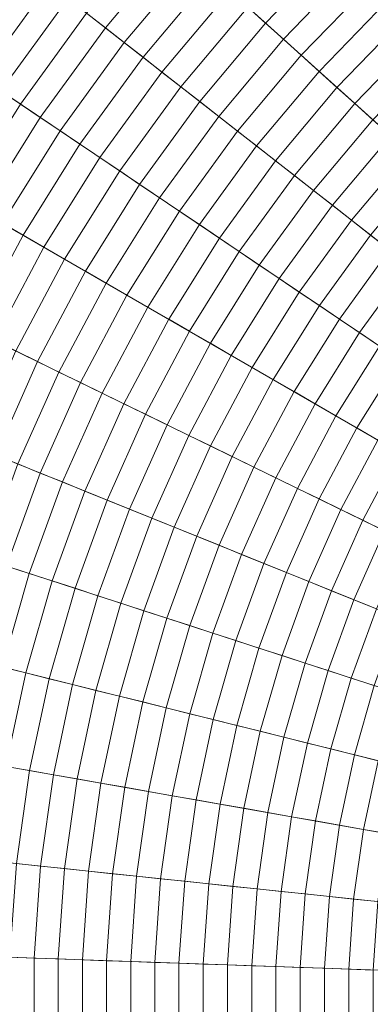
# Model space of a CAD drawing. Header units: centimetres. Extents: x -3.01 to 4.18, y -5.46 to 1.74.
# Tile 182 of 256: x -1 to -0.58, y -1.86 to -0.69. Entities that reach past the tile are written whole.
import ezdxf

# ---------------------------------------------------------------- set-up
doc = ezdxf.new("R2010")
doc.units = ezdxf.units.CM
doc.header["$LTSCALE"] = 2.54
doc.layers.add('Lucido design-1', color=7, linetype='Continuous')

# ---------------------------------------------------------------- blocks, each defined once
blk = doc.blocks.new('Gruppo-1')
at = {"color": 142, "linetype": 'Continuous', "lineweight": 9}
for points in [[(-0.4056, 1.5988, 37.2977), (-0.6444, 1.5211, 37.2977), (0.5856, -1.8584, 37.2977), (0.5858, -1.8584, 37.2977)], [(-0.6444, 1.5211, 37.2977), (-0.8773, 1.427, 37.2977), (0.5855, -1.8585, 37.2977), (0.5856, -1.8584, 37.2977)], [(-0.8773, 1.427, 37.2977), (-1.1031, 1.3169, 37.2977), (0.5853, -1.8586, 37.2977), (0.5855, -1.8585, 37.2977)], [(-1.1031, 1.3169, 37.2977), (-1.3206, 1.1913, 37.2977), (0.5852, -1.8586, 37.2977), (0.5853, -1.8586, 37.2977)], [(-1.3206, 1.1913, 37.2977), (-1.5289, 1.0509, 37.2977), (0.5851, -1.8587, 37.2977), (0.5852, -1.8586, 37.2977)], [(-1.5289, 1.0509, 37.2977), (-1.7268, 0.8962, 37.2977), (0.585, -1.8588, 37.2977), (0.5851, -1.8587, 37.2977)], [(-1.7268, 0.8962, 37.2977), (-1.9135, 0.7282, 37.2977), (0.5849, -1.8589, 37.2977), (0.585, -1.8588, 37.2977)], [(-1.9135, 0.7282, 37.2977), (-2.0879, 0.5475, 37.2977), (0.5848, -1.859, 37.2977), (0.5849, -1.8589, 37.2977)], [(-2.0879, 0.5475, 37.2977), (-2.2494, 0.3551, 37.2977), (0.5847, -1.8591, 37.2977), (0.5848, -1.859, 37.2977)], [(-2.2494, 0.3551, 37.2977), (-2.397, 0.1519, 37.2977), (0.5846, -1.8593, 37.2977), (0.5847, -1.8591, 37.2977)], [(-2.397, 0.1519, 37.2977), (-2.5301, -0.0611, 37.2977), (0.5845, -1.8594, 37.2977), (0.5846, -1.8593, 37.2977)], [(-2.5301, -0.0611, 37.2977), (-2.6481, -0.2829, 37.2977), (0.5844, -1.8595, 37.2977), (0.5845, -1.8594, 37.2977)], [(-2.6481, -0.2829, 37.2977), (-2.7502, -0.5124, 37.2977), (0.5844, -1.8597, 37.2977), (0.5844, -1.8595, 37.2977)], [(-2.7502, -0.5124, 37.2977), (-2.8361, -0.7484, 37.2977), (0.5843, -1.8598, 37.2977), (0.5844, -1.8597, 37.2977)], [(-1.0597, -0.5744, 34.3079), (-1.1454, -0.6924, 34.3079), (-1.0625, -0.7483, 34.3079), (-0.9809, -0.636, 34.3079)], [(-0.8093, -0.6038, 38.158), (-0.8935, -0.7042, 38.158), (-0.9158, -0.6868, 38.1509), (-0.8303, -0.5849, 38.1509)], [(-0.6197, -0.6115, 38.1922), (-0.7039, -0.6987, 38.1922), (-0.725, -0.6797, 38.1855), (-0.6394, -0.5911, 38.1855)], [(-0.7882, -0.6228, 38.165), (-0.8712, -0.7217, 38.165), (-0.8935, -0.7042, 38.158), (-0.8093, -0.6038, 38.158)], [(-0.9826, -0.6346, 38.1289), (-1.0643, -0.7471, 38.1289), (-1.0877, -0.7313, 38.1214), (-1.0048, -0.6173, 38.1214)], [(-0.6, -0.632, 38.1987), (-0.6828, -0.7177, 38.1987), (-0.7039, -0.6987, 38.1922), (-0.6197, -0.6115, 38.1922)], [(-0.9935, -0.6261, 35.9784), (-1.0758, -0.7393, 35.9784), (-1.0778, -0.738, 35.99), (-0.9955, -0.6246, 35.99)], [(-0.9917, -0.6275, 35.9667), (-1.0739, -0.7406, 35.9667), (-1.0758, -0.7393, 35.9784), (-0.9935, -0.6261, 35.9784)], [(-0.99, -0.6288, 35.9551), (-1.0721, -0.7418, 35.9551), (-1.0739, -0.7406, 35.9667), (-0.9917, -0.6275, 35.9667)], [(-0.9885, -0.6301, 35.9434), (-1.0705, -0.7429, 35.9434), (-1.0721, -0.7418, 35.9551), (-0.99, -0.6288, 35.9551)], [(-0.7672, -0.6417, 38.172), (-0.8489, -0.7391, 38.172), (-0.8712, -0.7217, 38.165), (-0.7882, -0.6228, 38.165)], [(-0.9871, -0.6312, 35.9317), (-1.069, -0.7439, 35.9317), (-1.0705, -0.7429, 35.9434), (-0.9885, -0.6301, 35.9434)], [(-0.9858, -0.6322, 35.92), (-1.0676, -0.7448, 35.92), (-1.069, -0.7439, 35.9317), (-0.9871, -0.6312, 35.9317)], [(-0.9846, -0.6331, 35.9082), (-1.0664, -0.7457, 35.9082), (-1.0676, -0.7448, 35.92), (-0.9858, -0.6322, 35.92)], [(-0.9835, -0.6339, 35.8965), (-1.0653, -0.7464, 35.8965), (-1.0664, -0.7457, 35.9082), (-0.9846, -0.6331, 35.9082)], [(-0.9826, -0.6346, 35.8847), (-1.0643, -0.7471, 35.8847), (-1.0653, -0.7464, 35.8965), (-0.9835, -0.6339, 35.8965)], [(-0.9818, -0.6353, 35.8729), (-1.0635, -0.7476, 35.8729), (-1.0643, -0.7471, 35.8847), (-0.9826, -0.6346, 35.8847)], [(-0.9604, -0.652, 38.1363), (-1.0409, -0.7629, 38.1363), (-1.0643, -0.7471, 38.1289), (-0.9826, -0.6346, 38.1289)], [(-0.9812, -0.6358, 35.8611), (-1.0628, -0.7481, 35.8611), (-1.0635, -0.7476, 35.8729), (-0.9818, -0.6353, 35.8729)], [(-0.9812, -0.6358, 35.861), (-1.0628, -0.7481, 35.861), (-1.0628, -0.7481, 35.8611), (-0.9812, -0.6358, 35.8611)], [(-0.9812, -0.6358, 35.8609), (-1.0628, -0.7481, 35.8609), (-1.0628, -0.7481, 35.861), (-0.9812, -0.6358, 35.861)], [(-0.9811, -0.6358, 35.8607), (-1.0628, -0.7481, 35.8607), (-1.0628, -0.7481, 35.8609), (-0.9812, -0.6358, 35.8609)], [(-0.9811, -0.6358, 35.8606), (-1.0628, -0.7481, 35.8606), (-1.0628, -0.7481, 35.8607), (-0.9811, -0.6358, 35.8607)], [(-0.9811, -0.6358, 35.8605), (-1.0627, -0.7481, 35.8605), (-1.0628, -0.7481, 35.8606), (-0.9811, -0.6358, 35.8606)], [(-0.9811, -0.6358, 35.8604), (-1.0627, -0.7481, 35.8604), (-1.0627, -0.7481, 35.8605), (-0.9811, -0.6358, 35.8605)], [(-0.9811, -0.6358, 35.8603), (-1.0627, -0.7481, 35.8603), (-1.0627, -0.7481, 35.8604), (-0.9811, -0.6358, 35.8604)], [(-0.9811, -0.6358, 35.8602), (-1.0627, -0.7481, 35.8602), (-1.0627, -0.7481, 35.8603), (-0.9811, -0.6358, 35.8603)], [(-0.9811, -0.6358, 35.8601), (-1.0627, -0.7481, 35.8601), (-1.0627, -0.7481, 35.8602), (-0.9811, -0.6358, 35.8602)], [(-0.9811, -0.6358, 35.86), (-1.0627, -0.7481, 35.86), (-1.0627, -0.7481, 35.8601), (-0.9811, -0.6358, 35.8601)], [(-0.9811, -0.6358, 35.8599), (-1.0627, -0.7481, 35.8599), (-1.0627, -0.7481, 35.86), (-0.9811, -0.6358, 35.86)], [(-0.9811, -0.6358, 35.8598), (-1.0627, -0.7481, 35.8598), (-1.0627, -0.7481, 35.8599), (-0.9811, -0.6358, 35.8599)], [(-0.9811, -0.6358, 35.8597), (-1.0627, -0.7482, 35.8597), (-1.0627, -0.7481, 35.8598), (-0.9811, -0.6358, 35.8598)], [(-0.9811, -0.6358, 35.8596), (-1.0627, -0.7482, 35.8596), (-1.0627, -0.7482, 35.8597), (-0.9811, -0.6358, 35.8597)], [(-0.9811, -0.6358, 35.8595), (-1.0627, -0.7482, 35.8595), (-1.0627, -0.7482, 35.8596), (-0.9811, -0.6358, 35.8596)], [(-0.9811, -0.6358, 35.8594), (-1.0627, -0.7482, 35.8594), (-1.0627, -0.7482, 35.8595), (-0.9811, -0.6358, 35.8595)], [(-0.9811, -0.6358, 35.8593), (-1.0627, -0.7482, 35.8593), (-1.0627, -0.7482, 35.8594), (-0.9811, -0.6358, 35.8594)], [(-0.9811, -0.6358, 35.8592), (-1.0627, -0.7482, 35.8592), (-1.0627, -0.7482, 35.8593), (-0.9811, -0.6358, 35.8593)], [(-0.9811, -0.6359, 35.8591), (-1.0627, -0.7482, 35.8591), (-1.0627, -0.7482, 35.8592), (-0.9811, -0.6358, 35.8592)], [(-0.9811, -0.6359, 35.859), (-1.0627, -0.7482, 35.859), (-1.0627, -0.7482, 35.8591), (-0.9811, -0.6359, 35.8591)], [(-0.9811, -0.6359, 35.8588), (-1.0627, -0.7482, 35.8588), (-1.0627, -0.7482, 35.859), (-0.9811, -0.6359, 35.859)], [(-0.9811, -0.6359, 35.8587), (-1.0627, -0.7482, 35.8587), (-1.0627, -0.7482, 35.8588), (-0.9811, -0.6359, 35.8588)], [(-0.981, -0.6359, 35.8586), (-1.0627, -0.7482, 35.8586), (-1.0627, -0.7482, 35.8587), (-0.9811, -0.6359, 35.8587)], [(-0.981, -0.6359, 35.8585), (-1.0626, -0.7482, 35.8585), (-1.0627, -0.7482, 35.8586), (-0.981, -0.6359, 35.8586)], [(-0.981, -0.6359, 35.8584), (-1.0626, -0.7482, 35.8584), (-1.0626, -0.7482, 35.8585), (-0.981, -0.6359, 35.8585)], [(-0.981, -0.6359, 35.8583), (-1.0626, -0.7482, 35.8583), (-1.0626, -0.7482, 35.8584), (-0.981, -0.6359, 35.8584)], [(-0.981, -0.6359, 35.8582), (-1.0626, -0.7482, 35.8582), (-1.0626, -0.7482, 35.8583), (-0.981, -0.6359, 35.8583)], [(-0.981, -0.6359, 35.8581), (-1.0626, -0.7482, 35.8581), (-1.0626, -0.7482, 35.8582), (-0.981, -0.6359, 35.8582)], [(-0.981, -0.6359, 35.858), (-1.0626, -0.7482, 35.858), (-1.0626, -0.7482, 35.8581), (-0.981, -0.6359, 35.8581)], [(-0.981, -0.6359, 35.8579), (-1.0626, -0.7482, 35.8579), (-1.0626, -0.7482, 35.858), (-0.981, -0.6359, 35.858)], [(-0.981, -0.6359, 35.8578), (-1.0626, -0.7482, 35.8578), (-1.0626, -0.7482, 35.8579), (-0.981, -0.6359, 35.8579)], [(-0.981, -0.6359, 35.8577), (-1.0626, -0.7482, 35.8577), (-1.0626, -0.7482, 35.8578), (-0.981, -0.6359, 35.8578)], [(-0.9809, -0.636, 35.7496), (-1.0625, -0.7483, 35.7496), (-1.0626, -0.7482, 35.8577), (-0.981, -0.6359, 35.8577)], [(-0.9809, -0.636, 34.3079), (-1.0625, -0.7483, 34.3079), (-1.0625, -0.7483, 35.7496), (-0.9809, -0.636, 35.7496)], [(-0.5802, -0.6525, 38.2052), (-0.6616, -0.7368, 38.2052), (-0.6828, -0.7177, 38.1987), (-0.6, -0.632, 38.1987)], [(-0.9381, -0.6694, 38.1436), (-1.0175, -0.7787, 38.1436), (-1.0409, -0.7629, 38.1363), (-0.9604, -0.652, 38.1363)], [(-0.7461, -0.6607, 38.1788), (-0.8265, -0.7566, 38.1788), (-0.8489, -0.7391, 38.172), (-0.7672, -0.6417, 38.172)], [(-0.5604, -0.673, 38.2115), (-0.6404, -0.7558, 38.2115), (-0.6616, -0.7368, 38.2052), (-0.5802, -0.6525, 38.2052)], [(-0.725, -0.6797, 38.1855), (-0.8042, -0.7741, 38.1855), (-0.8265, -0.7566, 38.1788), (-0.7461, -0.6607, 38.1788)], [(-0.9158, -0.6868, 38.1509), (-0.994, -0.7945, 38.1509), (-1.0175, -0.7787, 38.1436), (-0.9381, -0.6694, 38.1436)], [(-0.5406, -0.6935, 38.2177), (-0.6193, -0.7749, 38.2177), (-0.6404, -0.7558, 38.2115), (-0.5604, -0.673, 38.2115)], [(-0.8935, -0.7042, 38.158), (-0.9706, -0.8103, 38.158), (-0.994, -0.7945, 38.1509), (-0.9158, -0.6868, 38.1509)], [(-0.7039, -0.6987, 38.1922), (-0.7818, -0.7915, 38.1922), (-0.8042, -0.7741, 38.1855), (-0.725, -0.6797, 38.1855)], [(-0.6828, -0.7177, 38.1987), (-0.7594, -0.8091, 38.1987), (-0.7818, -0.7915, 38.1922), (-0.7039, -0.6987, 38.1922)], [(-0.5208, -0.714, 38.2239), (-0.5981, -0.794, 38.2239), (-0.6193, -0.7749, 38.2177), (-0.5406, -0.6935, 38.2177)], [(-0.8712, -0.7217, 38.165), (-0.9471, -0.8261, 38.165), (-0.9706, -0.8103, 38.158), (-0.8935, -0.7042, 38.158)], [(-0.8489, -0.7391, 38.172), (-0.9236, -0.842, 38.172), (-0.9471, -0.8261, 38.165), (-0.8712, -0.7217, 38.165)], [(-0.6616, -0.7368, 38.2052), (-0.737, -0.8266, 38.2052), (-0.7594, -0.8091, 38.1987), (-0.6828, -0.7177, 38.1987)], [(-0.501, -0.7345, 38.2299), (-0.5769, -0.8131, 38.2299), (-0.5981, -0.794, 38.2239), (-0.5208, -0.714, 38.2239)], [(-0.8265, -0.7566, 38.1788), (-0.9001, -0.8578, 38.1788), (-0.9236, -0.842, 38.172), (-0.8489, -0.7391, 38.172)], [(-0.6404, -0.7558, 38.2115), (-0.7145, -0.8441, 38.2115), (-0.737, -0.8266, 38.2052), (-0.6616, -0.7368, 38.2052)], [(-2.8361, -0.7484, 37.2977), (-2.9054, -0.9899, 37.2977), (0.5843, -1.8599, 37.2977), (0.5843, -1.8598, 37.2977)], [(-0.8042, -0.7741, 38.1855), (-0.8766, -0.8737, 38.1855), (-0.9001, -0.8578, 38.1788), (-0.8265, -0.7566, 38.1788)], [(-0.6193, -0.7749, 38.2177), (-0.6921, -0.8617, 38.2177), (-0.7145, -0.8441, 38.2115), (-0.6404, -0.7558, 38.2115)], [(-0.994, -0.7945, 38.1509), (-1.0646, -0.9073, 38.1509), (-1.089, -0.8932, 38.1436), (-1.0175, -0.7787, 38.1436)], [(-0.7818, -0.7915, 38.1922), (-0.853, -0.8896, 38.1922), (-0.8766, -0.8737, 38.1855), (-0.8042, -0.7741, 38.1855)], [(-0.5981, -0.794, 38.2239), (-0.6696, -0.8792, 38.2239), (-0.6921, -0.8617, 38.2177), (-0.6193, -0.7749, 38.2177)], [(-0.7594, -0.8091, 38.1987), (-0.8294, -0.9055, 38.1987), (-0.853, -0.8896, 38.1922), (-0.7818, -0.7915, 38.1922)], [(-0.9706, -0.8103, 38.158), (-1.0401, -0.9214, 38.158), (-1.0646, -0.9073, 38.1509), (-0.994, -0.7945, 38.1509)], [(-0.5769, -0.8131, 38.2299), (-0.6471, -0.8968, 38.2299), (-0.6696, -0.8792, 38.2239), (-0.5981, -0.794, 38.2239)], [(-0.9471, -0.8261, 38.165), (-1.0155, -0.9356, 38.165), (-1.0401, -0.9214, 38.158), (-0.9706, -0.8103, 38.158)], [(-0.737, -0.8266, 38.2052), (-0.8059, -0.9214, 38.2052), (-0.8294, -0.9055, 38.1987), (-0.7594, -0.8091, 38.1987)], [(-0.5556, -0.8322, 38.2359), (-0.6246, -0.9144, 38.2359), (-0.6471, -0.8968, 38.2299), (-0.5769, -0.8131, 38.2299)], [(-0.9236, -0.842, 38.172), (-0.991, -0.9498, 38.172), (-1.0155, -0.9356, 38.165), (-0.9471, -0.8261, 38.165)], [(-0.7145, -0.8441, 38.2115), (-0.7822, -0.9373, 38.2115), (-0.8059, -0.9214, 38.2052), (-0.737, -0.8266, 38.2052)], [(-0.5344, -0.8513, 38.2417), (-0.6021, -0.932, 38.2417), (-0.6246, -0.9144, 38.2359), (-0.5556, -0.8322, 38.2359)], [(-0.9001, -0.8578, 38.1788), (-0.9664, -0.964, 38.1788), (-0.991, -0.9498, 38.172), (-0.9236, -0.842, 38.172)], [(-0.6921, -0.8617, 38.2177), (-0.7586, -0.9533, 38.2177), (-0.7822, -0.9373, 38.2115), (-0.7145, -0.8441, 38.2115)], [(-0.8766, -0.8737, 38.1855), (-0.9418, -0.9782, 38.1855), (-0.9664, -0.964, 38.1788), (-0.9001, -0.8578, 38.1788)], [(-0.6696, -0.8792, 38.2239), (-0.735, -0.9692, 38.2239), (-0.7586, -0.9533, 38.2177), (-0.6921, -0.8617, 38.2177)], [(-0.5131, -0.8705, 38.2475), (-0.5795, -0.9496, 38.2475), (-0.6021, -0.932, 38.2417), (-0.5344, -0.8513, 38.2417)], [(-0.853, -0.8896, 38.1922), (-0.9172, -0.9924, 38.1922), (-0.9418, -0.9782, 38.1855), (-0.8766, -0.8737, 38.1855)], [(-0.6471, -0.8968, 38.2299), (-0.7113, -0.9852, 38.2299), (-0.735, -0.9692, 38.2239), (-0.6696, -0.8792, 38.2239)], [(-0.8294, -0.9055, 38.1987), (-0.8926, -1.0066, 38.1987), (-0.9172, -0.9924, 38.1922), (-0.853, -0.8896, 38.1922)], [(-0.6246, -0.9144, 38.2359), (-0.6876, -1.0011, 38.2359), (-0.7113, -0.9852, 38.2299), (-0.6471, -0.8968, 38.2299)], [(-0.8059, -0.9214, 38.2052), (-0.868, -1.0208, 38.2052), (-0.8926, -1.0066, 38.1987), (-0.8294, -0.9055, 38.1987)], [(-0.6021, -0.932, 38.2417), (-0.6639, -1.0171, 38.2417), (-0.6876, -1.0011, 38.2359), (-0.6246, -0.9144, 38.2359)], [(-0.7822, -0.9373, 38.2115), (-0.8433, -1.035, 38.2115), (-0.868, -1.0208, 38.2052), (-0.8059, -0.9214, 38.2052)], [(-0.5795, -0.9496, 38.2475), (-0.6402, -1.0331, 38.2475), (-0.6639, -1.0171, 38.2417), (-0.6021, -0.932, 38.2417)], [(-0.991, -0.9498, 38.172), (-1.0507, -1.062, 38.172), (-1.0761, -1.0496, 38.165), (-1.0155, -0.9356, 38.165)], [(-0.7586, -0.9533, 38.2177), (-0.8186, -1.0493, 38.2177), (-0.8433, -1.035, 38.2115), (-0.7822, -0.9373, 38.2115)], [(-0.9664, -0.964, 38.1788), (-1.0252, -1.0745, 38.1788), (-1.0507, -1.062, 38.172), (-0.991, -0.9498, 38.172)], [(-0.735, -0.9692, 38.2239), (-0.7939, -1.0636, 38.2239), (-0.8186, -1.0493, 38.2177), (-0.7586, -0.9533, 38.2177)], [(-0.557, -0.9672, 38.2531), (-0.6165, -1.0491, 38.2531), (-0.6402, -1.0331, 38.2475), (-0.5795, -0.9496, 38.2475)], [(-0.9418, -0.9782, 38.1855), (-0.9997, -1.0869, 38.1855), (-1.0252, -1.0745, 38.1788), (-0.9664, -0.964, 38.1788)], [(-0.5344, -0.9848, 38.2587), (-0.5927, -1.0651, 38.2587), (-0.6165, -1.0491, 38.2531), (-0.557, -0.9672, 38.2531)], [(-0.9172, -0.9924, 38.1922), (-0.9741, -1.0994, 38.1922), (-0.9997, -1.0869, 38.1855), (-0.9418, -0.9782, 38.1855)], [(-0.7113, -0.9852, 38.2299), (-0.7692, -1.0778, 38.2299), (-0.7939, -1.0636, 38.2239), (-0.735, -0.9692, 38.2239)], [(-2.9054, -0.9899, 37.2977), (-2.9576, -1.2356, 37.2977), (0.5842, -1.8601, 37.2977), (0.5843, -1.8599, 37.2977)], [(-0.6876, -1.0011, 38.2359), (-0.7445, -1.0921, 38.2359), (-0.7692, -1.0778, 38.2299), (-0.7113, -0.9852, 38.2299)], [(-0.5118, -1.0025, 38.2641), (-0.569, -1.0812, 38.2641), (-0.5927, -1.0651, 38.2587), (-0.5344, -0.9848, 38.2587)], [(-0.8926, -1.0066, 38.1987), (-0.9486, -1.1118, 38.1987), (-0.9741, -1.0994, 38.1922), (-0.9172, -0.9924, 38.1922)], [(-0.6639, -1.0171, 38.2417), (-0.7197, -1.1064, 38.2417), (-0.7445, -1.0921, 38.2359), (-0.6876, -1.0011, 38.2359)], [(-0.868, -1.0208, 38.2052), (-0.923, -1.1243, 38.2052), (-0.9486, -1.1118, 38.1987), (-0.8926, -1.0066, 38.1987)], [(-0.8433, -1.035, 38.2115), (-0.8974, -1.1368, 38.2115), (-0.923, -1.1243, 38.2052), (-0.868, -1.0208, 38.2052)], [(-0.6402, -1.0331, 38.2475), (-0.6949, -1.1207, 38.2475), (-0.7197, -1.1064, 38.2417), (-0.6639, -1.0171, 38.2417)], [(-0.8186, -1.0493, 38.2177), (-0.8718, -1.1493, 38.2177), (-0.8974, -1.1368, 38.2115), (-0.8433, -1.035, 38.2115)], [(-0.6165, -1.0491, 38.2531), (-0.6701, -1.135, 38.2531), (-0.6949, -1.1207, 38.2475), (-0.6402, -1.0331, 38.2475)], [(-0.5927, -1.0651, 38.2587), (-0.6453, -1.1493, 38.2587), (-0.6701, -1.135, 38.2531), (-0.6165, -1.0491, 38.2531)], [(-0.7939, -1.0636, 38.2239), (-0.8461, -1.1618, 38.2239), (-0.8718, -1.1493, 38.2177), (-0.8186, -1.0493, 38.2177)], [(-0.7692, -1.0778, 38.2299), (-0.8205, -1.1743, 38.2299), (-0.8461, -1.1618, 38.2239), (-0.7939, -1.0636, 38.2239)], [(-0.569, -1.0812, 38.2641), (-0.6205, -1.1637, 38.2641), (-0.6453, -1.1493, 38.2587), (-0.5927, -1.0651, 38.2587)], [(-0.7445, -1.0921, 38.2359), (-0.7948, -1.1868, 38.2359), (-0.8205, -1.1743, 38.2299), (-0.7692, -1.0778, 38.2299)], [(-0.5452, -1.0972, 38.2695), (-0.5957, -1.178, 38.2695), (-0.6205, -1.1637, 38.2641), (-0.569, -1.0812, 38.2641)], [(-0.9741, -1.0994, 38.1922), (-1.0234, -1.2101, 38.1922), (-1.0498, -1.1994, 38.1855), (-0.9997, -1.0869, 38.1855)], [(-0.7197, -1.1064, 38.2417), (-0.7691, -1.1993, 38.2417), (-0.7948, -1.1868, 38.2359), (-0.7445, -1.0921, 38.2359)], [(-0.9486, -1.1118, 38.1987), (-0.9971, -1.2207, 38.1987), (-1.0234, -1.2101, 38.1922), (-0.9741, -1.0994, 38.1922)], [(-0.6949, -1.1207, 38.2475), (-0.7434, -1.2119, 38.2475), (-0.7691, -1.1993, 38.2417), (-0.7197, -1.1064, 38.2417)], [(-0.5214, -1.1133, 38.2747), (-0.5708, -1.1924, 38.2747), (-0.5957, -1.178, 38.2695), (-0.5452, -1.0972, 38.2695)], [(-0.923, -1.1243, 38.2052), (-0.9707, -1.2314, 38.2052), (-0.9971, -1.2207, 38.1987), (-0.9486, -1.1118, 38.1987)], [(-0.8974, -1.1368, 38.2115), (-0.9443, -1.242, 38.2115), (-0.9707, -1.2314, 38.2052), (-0.923, -1.1243, 38.2052)], [(-0.6701, -1.135, 38.2531), (-0.7177, -1.2244, 38.2531), (-0.7434, -1.2119, 38.2475), (-0.6949, -1.1207, 38.2475)], [(-0.8718, -1.1493, 38.2177), (-0.9178, -1.2527, 38.2177), (-0.9443, -1.242, 38.2115), (-0.8974, -1.1368, 38.2115)], [(-0.6453, -1.1493, 38.2587), (-0.6919, -1.237, 38.2587), (-0.7177, -1.2244, 38.2531), (-0.6701, -1.135, 38.2531)], [(-0.8461, -1.1618, 38.2239), (-0.8914, -1.2634, 38.2239), (-0.9178, -1.2527, 38.2177), (-0.8718, -1.1493, 38.2177)], [(-0.6205, -1.1637, 38.2641), (-0.6662, -1.2496, 38.2641), (-0.6919, -1.237, 38.2587), (-0.6453, -1.1493, 38.2587)], [(-0.8205, -1.1743, 38.2299), (-0.8649, -1.2741, 38.2299), (-0.8914, -1.2634, 38.2239), (-0.8461, -1.1618, 38.2239)], [(-0.5957, -1.178, 38.2695), (-0.6404, -1.2621, 38.2695), (-0.6662, -1.2496, 38.2641), (-0.6205, -1.1637, 38.2641)], [(-0.7948, -1.1868, 38.2359), (-0.8384, -1.2848, 38.2359), (-0.8649, -1.2741, 38.2299), (-0.8205, -1.1743, 38.2299)], [(-0.7691, -1.1993, 38.2417), (-0.8119, -1.2955, 38.2417), (-0.8384, -1.2848, 38.2359), (-0.7948, -1.1868, 38.2359)], [(-0.5708, -1.1924, 38.2747), (-0.6146, -1.2747, 38.2747), (-0.6404, -1.2621, 38.2695), (-0.5957, -1.178, 38.2695)], [(-0.7434, -1.2119, 38.2475), (-0.7854, -1.3062, 38.2475), (-0.8119, -1.2955, 38.2417), (-0.7691, -1.1993, 38.2417)], [(-0.546, -1.2067, 38.2799), (-0.5888, -1.2873, 38.2799), (-0.6146, -1.2747, 38.2747), (-0.5708, -1.1924, 38.2747)], [(-0.7177, -1.2244, 38.2531), (-0.7589, -1.3169, 38.2531), (-0.7854, -1.3062, 38.2475), (-0.7434, -1.2119, 38.2475)], [(-0.5211, -1.2211, 38.2849), (-0.563, -1.2999, 38.2849), (-0.5888, -1.2873, 38.2799), (-0.546, -1.2067, 38.2799)], [(-0.9707, -1.2314, 38.2052), (-1.0108, -1.3415, 38.2052), (-1.0378, -1.3327, 38.1987), (-0.9971, -1.2207, 38.1987)], [(-2.9576, -1.2356, 37.2977), (-2.9926, -1.4843, 37.2977), (0.5842, -1.8602, 37.2977), (0.5842, -1.8601, 37.2977)], [(-0.9443, -1.242, 38.2115), (-0.9837, -1.3503, 38.2115), (-1.0108, -1.3415, 38.2052), (-0.9707, -1.2314, 38.2052)], [(-0.6919, -1.237, 38.2587), (-0.7323, -1.3277, 38.2587), (-0.7589, -1.3169, 38.2531), (-0.7177, -1.2244, 38.2531)], [(-0.9178, -1.2527, 38.2177), (-0.9566, -1.3591, 38.2177), (-0.9837, -1.3503, 38.2115), (-0.9443, -1.242, 38.2115)], [(-0.6662, -1.2496, 38.2641), (-0.7058, -1.3384, 38.2641), (-0.7323, -1.3277, 38.2587), (-0.6919, -1.237, 38.2587)], [(-0.8914, -1.2634, 38.2239), (-0.9294, -1.3679, 38.2239), (-0.9566, -1.3591, 38.2177), (-0.9178, -1.2527, 38.2177)], [(-0.6404, -1.2621, 38.2695), (-0.6792, -1.3492, 38.2695), (-0.7058, -1.3384, 38.2641), (-0.6662, -1.2496, 38.2641)], [(-0.8649, -1.2741, 38.2299), (-0.9023, -1.3768, 38.2299), (-0.9294, -1.3679, 38.2239), (-0.8914, -1.2634, 38.2239)], [(-0.6146, -1.2747, 38.2747), (-0.6525, -1.3599, 38.2747), (-0.6792, -1.3492, 38.2695), (-0.6404, -1.2621, 38.2695)], [(-0.8384, -1.2848, 38.2359), (-0.8751, -1.3856, 38.2359), (-0.9023, -1.3768, 38.2299), (-0.8649, -1.2741, 38.2299)], [(-0.5888, -1.2873, 38.2799), (-0.6259, -1.3707, 38.2799), (-0.6525, -1.3599, 38.2747), (-0.6146, -1.2747, 38.2747)], [(-0.8119, -1.2955, 38.2417), (-0.8479, -1.3944, 38.2417), (-0.8751, -1.3856, 38.2359), (-0.8384, -1.2848, 38.2359)], [(-0.563, -1.2999, 38.2849), (-0.5993, -1.3814, 38.2849), (-0.6259, -1.3707, 38.2799), (-0.5888, -1.2873, 38.2799)], [(-0.7854, -1.3062, 38.2475), (-0.8207, -1.4033, 38.2475), (-0.8479, -1.3944, 38.2417), (-0.8119, -1.2955, 38.2417)], [(-0.5371, -1.3125, 38.2899), (-0.5726, -1.3922, 38.2899), (-0.5993, -1.3814, 38.2849), (-0.563, -1.2999, 38.2849)], [(-0.7589, -1.3169, 38.2531), (-0.7935, -1.4121, 38.2531), (-0.8207, -1.4033, 38.2475), (-0.7854, -1.3062, 38.2475)], [(-0.7323, -1.3277, 38.2587), (-0.7663, -1.421, 38.2587), (-0.7935, -1.4121, 38.2531), (-0.7589, -1.3169, 38.2531)], [(-0.7058, -1.3384, 38.2641), (-0.739, -1.4298, 38.2641), (-0.7663, -1.421, 38.2587), (-0.7323, -1.3277, 38.2587)], [(-0.6792, -1.3492, 38.2695), (-0.7117, -1.4387, 38.2695), (-0.739, -1.4298, 38.2641), (-0.7058, -1.3384, 38.2641)], [(-0.9837, -1.3503, 38.2115), (-1.0154, -1.4611, 38.2115), (-1.0431, -1.4542, 38.2052), (-1.0108, -1.3415, 38.2052)], [(-0.9566, -1.3591, 38.2177), (-0.9878, -1.468, 38.2177), (-1.0154, -1.4611, 38.2115), (-0.9837, -1.3503, 38.2115)], [(-0.6525, -1.3599, 38.2747), (-0.6844, -1.4476, 38.2747), (-0.7117, -1.4387, 38.2695), (-0.6792, -1.3492, 38.2695)], [(-0.9294, -1.3679, 38.2239), (-0.9601, -1.4749, 38.2239), (-0.9878, -1.468, 38.2177), (-0.9566, -1.3591, 38.2177)], [(-0.6259, -1.3707, 38.2799), (-0.6571, -1.4564, 38.2799), (-0.6844, -1.4476, 38.2747), (-0.6525, -1.3599, 38.2747)], [(-0.9023, -1.3768, 38.2299), (-0.9324, -1.4818, 38.2299), (-0.9601, -1.4749, 38.2239), (-0.9294, -1.3679, 38.2239)], [(-0.5993, -1.3814, 38.2849), (-0.6298, -1.4653, 38.2849), (-0.6571, -1.4564, 38.2799), (-0.6259, -1.3707, 38.2799)], [(-0.8751, -1.3856, 38.2359), (-0.9047, -1.4887, 38.2359), (-0.9324, -1.4818, 38.2299), (-0.9023, -1.3768, 38.2299)], [(-0.8479, -1.3944, 38.2417), (-0.877, -1.4956, 38.2417), (-0.9047, -1.4887, 38.2359), (-0.8751, -1.3856, 38.2359)], [(-0.5726, -1.3922, 38.2899), (-0.6025, -1.4742, 38.2899), (-0.6298, -1.4653, 38.2849), (-0.5993, -1.3814, 38.2849)], [(-0.8207, -1.4033, 38.2475), (-0.8492, -1.5025, 38.2475), (-0.877, -1.4956, 38.2417), (-0.8479, -1.3944, 38.2417)], [(-0.5459, -1.403, 38.2947), (-0.5751, -1.4831, 38.2947), (-0.6025, -1.4742, 38.2899), (-0.5726, -1.3922, 38.2899)], [(-0.7935, -1.4121, 38.2531), (-0.8214, -1.5095, 38.2531), (-0.8492, -1.5025, 38.2475), (-0.8207, -1.4033, 38.2475)], [(-0.7663, -1.421, 38.2587), (-0.7936, -1.5164, 38.2587), (-0.8214, -1.5095, 38.2531), (-0.7935, -1.4121, 38.2531)], [(-0.739, -1.4298, 38.2641), (-0.7658, -1.5233, 38.2641), (-0.7936, -1.5164, 38.2587), (-0.7663, -1.421, 38.2587)], [(-0.7117, -1.4387, 38.2695), (-0.738, -1.5303, 38.2695), (-0.7658, -1.5233, 38.2641), (-0.739, -1.4298, 38.2641)], [(-0.6844, -1.4476, 38.2747), (-0.7102, -1.5372, 38.2747), (-0.738, -1.5303, 38.2695), (-0.7117, -1.4387, 38.2695)], [(-0.6571, -1.4564, 38.2799), (-0.6823, -1.5442, 38.2799), (-0.7102, -1.5372, 38.2747), (-0.6844, -1.4476, 38.2747)], [(-0.6298, -1.4653, 38.2849), (-0.6544, -1.5511, 38.2849), (-0.6823, -1.5442, 38.2799), (-0.6571, -1.4564, 38.2799)], [(-0.9878, -1.468, 38.2177), (-1.0113, -1.5787, 38.2177), (-1.0394, -1.5738, 38.2115), (-1.0154, -1.4611, 38.2115)], [(-0.9601, -1.4749, 38.2239), (-0.9832, -1.5837, 38.2239), (-1.0113, -1.5787, 38.2177), (-0.9878, -1.468, 38.2177)], [(-0.6025, -1.4742, 38.2899), (-0.6265, -1.5581, 38.2899), (-0.6544, -1.5511, 38.2849), (-0.6298, -1.4653, 38.2849)], [(-0.9324, -1.4818, 38.2299), (-0.9551, -1.5887, 38.2299), (-0.9832, -1.5837, 38.2239), (-0.9601, -1.4749, 38.2239)], [(-0.5751, -1.4831, 38.2947), (-0.5986, -1.565, 38.2947), (-0.6265, -1.5581, 38.2899), (-0.6025, -1.4742, 38.2899)], [(-2.9926, -1.4843, 37.2977), (-3.0101, -1.7349, 37.2977), (0.5842, -1.8604, 37.2977), (0.5842, -1.8602, 37.2977)], [(-0.9047, -1.4887, 38.2359), (-0.927, -1.5936, 38.2359), (-0.9551, -1.5887, 38.2299), (-0.9324, -1.4818, 38.2299)], [(-0.877, -1.4956, 38.2417), (-0.8988, -1.5986, 38.2417), (-0.927, -1.5936, 38.2359), (-0.9047, -1.4887, 38.2359)], [(-0.5477, -1.492, 38.2995), (-0.5707, -1.572, 38.2995), (-0.5986, -1.565, 38.2947), (-0.5751, -1.4831, 38.2947)], [(-0.8492, -1.5025, 38.2475), (-0.8707, -1.6035, 38.2475), (-0.8988, -1.5986, 38.2417), (-0.877, -1.4956, 38.2417)], [(-0.8214, -1.5095, 38.2531), (-0.8425, -1.6085, 38.2531), (-0.8707, -1.6035, 38.2475), (-0.8492, -1.5025, 38.2475)], [(-0.7936, -1.5164, 38.2587), (-0.8143, -1.6135, 38.2587), (-0.8425, -1.6085, 38.2531), (-0.8214, -1.5095, 38.2531)], [(-0.7658, -1.5233, 38.2641), (-0.7861, -1.6185, 38.2641), (-0.8143, -1.6135, 38.2587), (-0.7936, -1.5164, 38.2587)], [(-0.738, -1.5303, 38.2695), (-0.7578, -1.6234, 38.2695), (-0.7861, -1.6185, 38.2641), (-0.7658, -1.5233, 38.2641)], [(-0.7102, -1.5372, 38.2747), (-0.7295, -1.6284, 38.2747), (-0.7578, -1.6234, 38.2695), (-0.738, -1.5303, 38.2695)], [(-0.6823, -1.5442, 38.2799), (-0.7013, -1.6334, 38.2799), (-0.7295, -1.6284, 38.2747), (-0.7102, -1.5372, 38.2747)], [(-0.6544, -1.5511, 38.2849), (-0.673, -1.6384, 38.2849), (-0.7013, -1.6334, 38.2799), (-0.6823, -1.5442, 38.2799)], [(-0.6265, -1.5581, 38.2899), (-0.6447, -1.6434, 38.2899), (-0.673, -1.6384, 38.2849), (-0.6544, -1.5511, 38.2849)], [(-0.5986, -1.565, 38.2947), (-0.6163, -1.6484, 38.2947), (-0.6447, -1.6434, 38.2899), (-0.6265, -1.5581, 38.2899)], [(-0.5707, -1.572, 38.2995), (-0.588, -1.6534, 38.2995), (-0.6163, -1.6484, 38.2947), (-0.5986, -1.565, 38.2947)], [(-0.5427, -1.5789, 38.3041), (-0.5596, -1.6584, 38.3041), (-0.588, -1.6534, 38.2995), (-0.5707, -1.572, 38.2995)], [(-0.9832, -1.5837, 38.2239), (-0.9987, -1.6939, 38.2239), (-1.0271, -1.6909, 38.2177), (-1.0113, -1.5787, 38.2177)], [(-0.9551, -1.5887, 38.2299), (-0.9703, -1.6968, 38.2299), (-0.9987, -1.6939, 38.2239), (-0.9832, -1.5837, 38.2239)], [(-0.927, -1.5936, 38.2359), (-0.9419, -1.6998, 38.2359), (-0.9703, -1.6968, 38.2299), (-0.9551, -1.5887, 38.2299)], [(-0.8988, -1.5986, 38.2417), (-0.9135, -1.7028, 38.2417), (-0.9419, -1.6998, 38.2359), (-0.927, -1.5936, 38.2359)], [(-0.8707, -1.6035, 38.2475), (-0.8851, -1.7058, 38.2475), (-0.9135, -1.7028, 38.2417), (-0.8988, -1.5986, 38.2417)], [(-0.8425, -1.6085, 38.2531), (-0.8566, -1.7088, 38.2531), (-0.8851, -1.7058, 38.2475), (-0.8707, -1.6035, 38.2475)], [(-0.8143, -1.6135, 38.2587), (-0.8281, -1.7118, 38.2587), (-0.8566, -1.7088, 38.2531), (-0.8425, -1.6085, 38.2531)], [(-0.7861, -1.6185, 38.2641), (-0.7996, -1.7148, 38.2641), (-0.8281, -1.7118, 38.2587), (-0.8143, -1.6135, 38.2587)], [(-0.7578, -1.6234, 38.2695), (-0.7711, -1.7178, 38.2695), (-0.7996, -1.7148, 38.2641), (-0.7861, -1.6185, 38.2641)], [(-0.7295, -1.6284, 38.2747), (-0.7425, -1.7208, 38.2747), (-0.7711, -1.7178, 38.2695), (-0.7578, -1.6234, 38.2695)], [(-0.7013, -1.6334, 38.2799), (-0.714, -1.7238, 38.2799), (-0.7425, -1.7208, 38.2747), (-0.7295, -1.6284, 38.2747)], [(-0.673, -1.6384, 38.2849), (-0.6854, -1.7268, 38.2849), (-0.714, -1.7238, 38.2799), (-0.7013, -1.6334, 38.2799)], [(-0.6447, -1.6434, 38.2899), (-0.6568, -1.7298, 38.2899), (-0.6854, -1.7268, 38.2849), (-0.673, -1.6384, 38.2849)], [(-0.6163, -1.6484, 38.2947), (-0.6282, -1.7328, 38.2947), (-0.6568, -1.7298, 38.2899), (-0.6447, -1.6434, 38.2899)], [(-0.588, -1.6534, 38.2995), (-0.5996, -1.7358, 38.2995), (-0.6282, -1.7328, 38.2947), (-0.6163, -1.6484, 38.2947)], [(-0.5596, -1.6584, 38.3041), (-0.5709, -1.7388, 38.3041), (-0.5996, -1.7358, 38.2995), (-0.588, -1.6534, 38.2995)], [(-0.9703, -1.6968, 38.2299), (-0.978, -1.8058, 38.2299), (-1.0065, -1.8048, 38.2239), (-0.9987, -1.6939, 38.2239)], [(-0.9419, -1.6998, 38.2359), (-0.9494, -1.8068, 38.2359), (-0.978, -1.8058, 38.2299), (-0.9703, -1.6968, 38.2299)], [(-0.9135, -1.7028, 38.2417), (-0.9208, -1.8078, 38.2417), (-0.9494, -1.8068, 38.2359), (-0.9419, -1.6998, 38.2359)], [(-0.8851, -1.7058, 38.2475), (-0.8923, -1.8088, 38.2475), (-0.9208, -1.8078, 38.2417), (-0.9135, -1.7028, 38.2417)], [(-0.8566, -1.7088, 38.2531), (-0.8636, -1.8098, 38.2531), (-0.8923, -1.8088, 38.2475), (-0.8851, -1.7058, 38.2475)], [(-0.8281, -1.7118, 38.2587), (-0.835, -1.8108, 38.2587), (-0.8636, -1.8098, 38.2531), (-0.8566, -1.7088, 38.2531)], [(-0.7996, -1.7148, 38.2641), (-0.8064, -1.8118, 38.2641), (-0.835, -1.8108, 38.2587), (-0.8281, -1.7118, 38.2587)], [(-0.7711, -1.7178, 38.2695), (-0.7777, -1.8128, 38.2695), (-0.8064, -1.8118, 38.2641), (-0.7996, -1.7148, 38.2641)], [(-0.7425, -1.7208, 38.2747), (-0.749, -1.8138, 38.2747), (-0.7777, -1.8128, 38.2695), (-0.7711, -1.7178, 38.2695)], [(-0.714, -1.7238, 38.2799), (-0.7203, -1.8148, 38.2799), (-0.749, -1.8138, 38.2747), (-0.7425, -1.7208, 38.2747)], [(-0.6854, -1.7268, 38.2849), (-0.6916, -1.8158, 38.2849), (-0.7203, -1.8148, 38.2799), (-0.714, -1.7238, 38.2799)], [(-3.0101, -1.7349, 37.2977), (-3.0101, -1.9861, 37.2977), (0.5842, -1.8605, 37.2977), (0.5842, -1.8604, 37.2977)], [(-0.6568, -1.7298, 38.2899), (-0.6629, -1.8168, 38.2899), (-0.6916, -1.8158, 38.2849), (-0.6854, -1.7268, 38.2849)], [(-0.6282, -1.7328, 38.2947), (-0.6341, -1.8178, 38.2947), (-0.6629, -1.8168, 38.2899), (-0.6568, -1.7298, 38.2899)], [(-0.5996, -1.7358, 38.2995), (-0.6054, -1.8188, 38.2995), (-0.6341, -1.8178, 38.2947), (-0.6282, -1.7328, 38.2947)], [(-0.5709, -1.7388, 38.3041), (-0.5766, -1.8199, 38.3041), (-0.6054, -1.8188, 38.2995), (-0.5996, -1.7358, 38.2995)], [(-0.978, -1.8058, 38.2299), (-0.978, -1.9151, 38.2299), (-1.0065, -1.9161, 38.2239), (-1.0065, -1.8048, 38.2239)], [(-0.9494, -1.8068, 38.2359), (-0.9494, -1.9141, 38.2359), (-0.978, -1.9151, 38.2299), (-0.978, -1.8058, 38.2299)], [(-0.9208, -1.8078, 38.2417), (-0.9208, -1.9131, 38.2417), (-0.9494, -1.9141, 38.2359), (-0.9494, -1.8068, 38.2359)], [(-0.8923, -1.8088, 38.2475), (-0.8923, -1.9121, 38.2475), (-0.9208, -1.9131, 38.2417), (-0.9208, -1.8078, 38.2417)], [(-0.8636, -1.8098, 38.2531), (-0.8636, -1.9111, 38.2531), (-0.8923, -1.9121, 38.2475), (-0.8923, -1.8088, 38.2475)], [(-0.835, -1.8108, 38.2587), (-0.835, -1.9101, 38.2587), (-0.8636, -1.9111, 38.2531), (-0.8636, -1.8098, 38.2531)], [(-0.8064, -1.8118, 38.2641), (-0.8064, -1.9091, 38.2641), (-0.835, -1.9101, 38.2587), (-0.835, -1.8108, 38.2587)], [(-0.7777, -1.8128, 38.2695), (-0.7777, -1.9081, 38.2695), (-0.8064, -1.9091, 38.2641), (-0.8064, -1.8118, 38.2641)], [(-0.749, -1.8138, 38.2747), (-0.749, -1.9071, 38.2747), (-0.7777, -1.9081, 38.2695), (-0.7777, -1.8128, 38.2695)], [(-0.7203, -1.8148, 38.2799), (-0.7203, -1.9061, 38.2799), (-0.749, -1.9071, 38.2747), (-0.749, -1.8138, 38.2747)], [(-0.6916, -1.8158, 38.2849), (-0.6916, -1.9051, 38.2849), (-0.7203, -1.9061, 38.2799), (-0.7203, -1.8148, 38.2799)], [(-0.6629, -1.8168, 38.2899), (-0.6629, -1.9041, 38.2899), (-0.6916, -1.9051, 38.2849), (-0.6916, -1.8158, 38.2849)], [(-0.6341, -1.8178, 38.2947), (-0.6341, -1.9031, 38.2947), (-0.6629, -1.9041, 38.2899), (-0.6629, -1.8168, 38.2899)], [(-0.6054, -1.8188, 38.2995), (-0.6054, -1.9021, 38.2995), (-0.6341, -1.9031, 38.2947), (-0.6341, -1.8178, 38.2947)], [(-0.5766, -1.8199, 38.3041), (-0.5766, -1.9011, 38.3041), (-0.6054, -1.9021, 38.2995), (-0.6054, -1.8188, 38.2995)]]:
    blk.add_3dface(points, dxfattribs=at)

msp = doc.modelspace()

# ---------------------------------------------------------------- block references
at = {"layer": 'Lucido design-1', "color": 7}
msp.add_blockref('Gruppo-1', (0, 0), dxfattribs=at)

doc.saveas('drawing.dxf')
